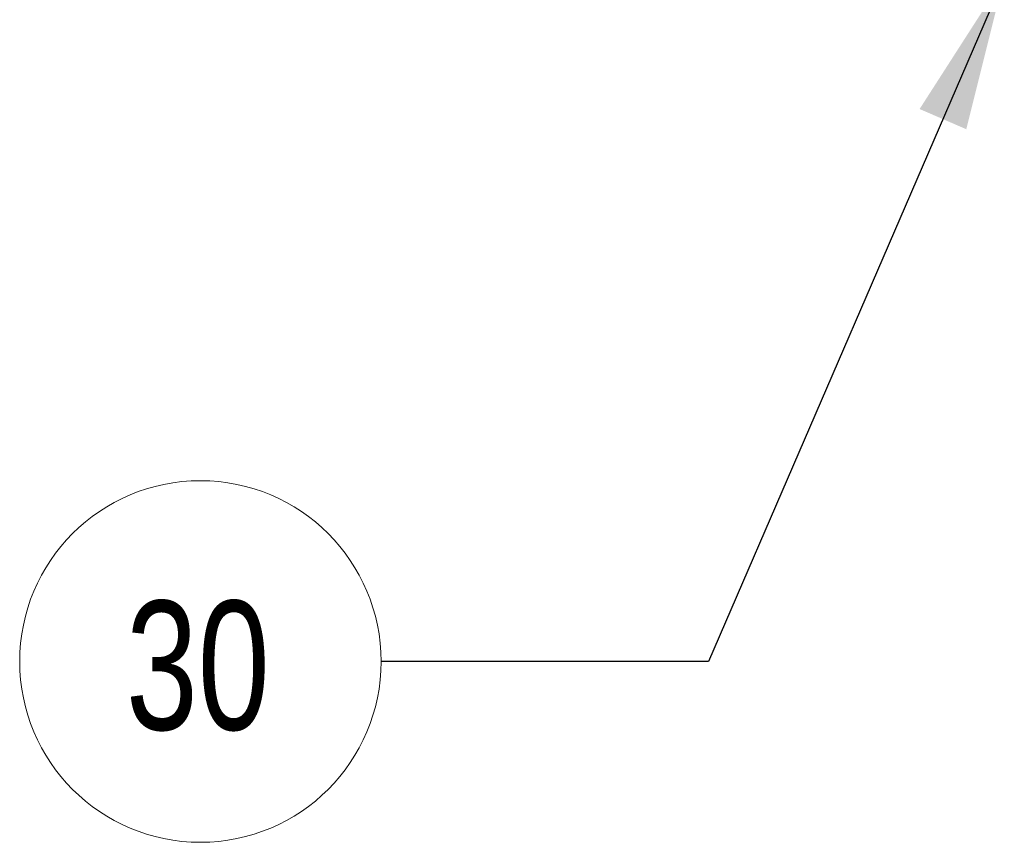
# Paper-space layout 'Sheet2' of a CAD drawing. Header units: millimetres. Extents: x 0 to 420, y 0 to 297.
# Tile 3 of 36: x 56 to 75, y 57 to 73. Entities that reach past the tile are written whole.
import ezdxf

# ---------------------------------------------------------------- set-up
doc = ezdxf.new("R2010")
doc.units = ezdxf.units.MM
doc.styles.add('SLDTEXTSTYLE0', font='TXT', dxfattribs={"width": 0.75})
doc.dimstyles.new('SLDDIMSTYLE3', dxfattribs={"dimtxt": 0.18, "dimasz": 3, "dimexe": 0, "dimexo": 0.0625, "dimgap": 0, "dimtad": 0, "dimtih": 1, "dimtoh": 1, "dimdec": 0, "dimrnd": 1e-09, "dimzin": 0, "dimdsep": 46, "dimtxsty": 'Standard', "dimsah": 1, "dimcen": 0.09, "dimadec": 0, "dimazin": 0, "dimtfac": 3, "dimtdec": 0, "dimtofl": 0, "dimtmove": 0, "dimatfit": 3, "dimfxl": 1, "dimfrac": 2, "dimtolj": 1, "dimtzin": 0, "dimarcsym": 0})

# ---------------------------------------------------------------- blocks, each defined once
blk = doc.blocks.new('SW_NOTE_32')
at = {"color": 0, "linetype": 'Continuous', "lineweight": 0}
blk.add_circle((-3.506, 0), 3.506, dxfattribs=at)
at = {"color": 0, "linetype": 'Continuous', "lineweight": 0, "insert": (-3.556, 1.176), "char_height": 2.5, "attachment_point": 2, "style": 'SLDTEXTSTYLE0'}
blk.add_mtext('30', dxfattribs=at)

psp = doc.layouts.new('Sheet2')

# ---------------------------------------------------------------- block references
at = {"color": 7, "linetype": 'Continuous', "lineweight": 0}
psp.add_blockref('SW_NOTE_32', (63.154, 60.976), dxfattribs=at)

# ---------------------------------------------------------------- leaders
psp.add_leader([(75.244, 74.247), (69.504, 60.976), (63.154, 60.976)], dimstyle='SLDDIMSTYLE3', dxfattribs=at)

doc.saveas('drawing.dxf')
